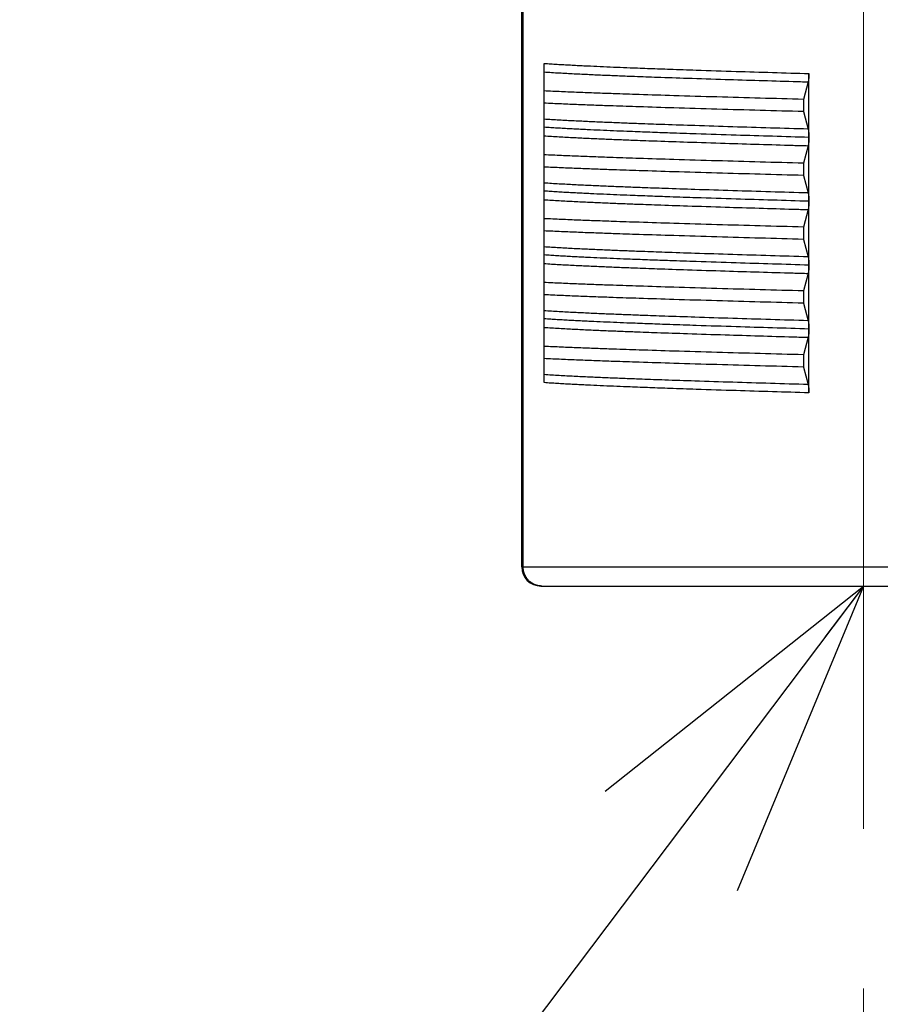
# Model space of a CAD drawing. Header units: millimetres. Extents: x 0 to 1076, y 0 to 742.
# Tile 97 of 124: x 279 to 293, y 422 to 438. Entities that reach past the tile are written whole.
import ezdxf

# ---------------------------------------------------------------- set-up
doc = ezdxf.new("R2010")
doc.units = ezdxf.units.MM
doc.header["$LTSCALE"] = 0.454724
doc.linetypes.add('CENTER', pattern=[50.8, 31.75, -6.35, 6.35, -6.35])
doc.layers.add('NoLayerName_001', color=7, linetype='Continuous')
doc.layers.add('NoLayerName_003', color=7, linetype='Continuous')
doc.styles.get("Standard").update_dxf_attribs({"font": 'txt', "bigfont": 'extfont2'})
doc.dimstyles.get("Standard").update_dxf_attribs({"dimtxt": 2.5, "dimasz": 2.5, "dimexe": 1, "dimexo": 1, "dimtad": 1, "dimdec": 3, "dimzin": 0, "dimdsep": 46, "dimtxsty": 'Standard', "dimcen": 2.5, "dimadec": 3, "dimazin": 0, "dimtfac": 0.75, "dimtdec": 3, "dimtmove": 0, "dimatfit": 3, "dimfxl": 1, "dimarcsym": 0})

# ---------------------------------------------------------------- blocks, each defined once
blk = doc.blocks.new('_OPEN30')
at = {"color": 0, "linetype": 'ByBlock', "lineweight": -2}
for p, q in [((-1, 0.267949), (0, 0)), ((0, 0), (-1, -0.267949)), ((0, 0), (-1, 0))]:
    blk.add_line(p, q, dxfattribs=at)
blk = doc.blocks.new('*D139')
at = {"layer": 'Defpoints', "color": 0}
for p in [(292.5, 425), (487.5, 422.9), (292.5, 325)]:
    blk.add_point(p, dxfattribs=at)
at = {"layer": 'NoLayerName_001', "color": 0, "linetype": 'Continuous', "lineweight": 13}
for p, q in [((292.5, 422.5), (292.5, 322.5)), ((487.5, 420.4), (487.5, 322.5)), ((483.75, 325), (296.25, 325))]:
    blk.add_line(p, q, dxfattribs=at)
at = {"layer": 'NoLayerName_001', "color": 0, "lineweight": 13, "xscale": 3.75, "yscale": 3.75, "zscale": 3.75, "rotation": 180}
blk.add_blockref('_OPEN30', (292.5, 325), dxfattribs=at)
at = {"layer": 'NoLayerName_001', "color": 0, "lineweight": 13, "xscale": 3.75, "yscale": 3.75, "zscale": 3.75}
blk.add_blockref('_OPEN30', (487.5, 325), dxfattribs=at)
at = {"layer": 'NoLayerName_001', "color": 0, "lineweight": 13, "insert": (390, 331.967), "char_height": 8.75, "attachment_point": 5}
blk.add_mtext('\\W0.8000;195', dxfattribs=at)

msp = doc.modelspace()

# ---------------------------------------------------------------- linework, layer by layer
at = {"layer": 'NoLayerName_001', "color": 60, "linetype": 'Continuous', "lineweight": 25}
for p, q in [((287.15, 429.1), (287.15, 439.7114)), ((287.1725, 429.1), (287.1725, 439.7163)), ((287.5, 431.9848), (287.5, 436.9849)), ((291.6474, 435.8264), (291.6474, 436.8251)), ((291.6357, 436.6951), (291.5614, 436.4209)), ((291.5614, 436.4209), (291.5614, 436.2291)), ((291.5614, 436.2291), (291.6357, 435.9549)), ((291.6474, 433.8258), (291.6474, 435.8236)), ((291.6357, 435.6951), (291.5614, 435.4209)), ((291.5614, 435.4209), (291.5614, 435.2291)), ((291.5614, 435.2291), (291.6357, 434.9549)), ((291.6357, 434.6951), (291.5614, 434.4209)), ((291.5614, 434.4209), (291.5614, 434.2291)), ((291.5614, 434.2291), (291.6357, 433.9549)), ((291.6474, 432.8264), (291.6474, 433.8236)), ((291.6357, 433.6951), (291.5614, 433.4209)), ((291.5614, 433.4209), (291.5614, 433.2291)), ((291.5614, 433.2291), (291.6357, 432.9549)), ((291.6474, 431.8249), (291.6474, 432.8251)), ((291.6357, 432.6951), (291.5614, 432.4209)), ((291.5614, 432.4209), (291.5614, 432.2291)), ((291.5614, 432.2291), (291.6357, 431.9549)), ((287.15, 429.1), (297.85, 429.1)), ((287.45, 428.8), (297.55, 428.8))]:
    msp.add_line(p, q, dxfattribs=at)
msp.add_arc((287.45, 429.1), 0.3, 180, 270, dxfattribs=at)
for points, knots in [([(287.5, 436.9849), (287.5345, 436.9825), (287.6035, 436.9775), (287.7071, 436.971), (287.8107, 436.9649), (287.9143, 436.9591), (288.0179, 436.9537), (288.1215, 436.9485), (288.2597, 436.9419), (288.4325, 436.934), (288.6398, 436.9252), (288.8818, 436.9155), (289.1583, 436.905), (289.504, 436.8926), (289.9534, 436.8772), (290.6794, 436.8539), (291.2671, 436.8366), (291.6474, 436.8251)], [0, 0, 0, 0, 0.1037677, 0.2075367, 0.3113064, 0.4150752, 0.5188433, 0.6226112, 0.726379, 0.9339147, 1.1414508, 1.3489866, 1.6602901, 1.9715935, 2.3866651, 3.0092729, 4.1507186, 4.1507186, 4.1507186, 4.1507186]), ([(287.5, 436.8501), (287.5393, 436.8476), (287.618, 436.8424), (287.736, 436.8355), (287.8541, 436.829), (287.9722, 436.8229), (288.0903, 436.8171), (288.2478, 436.8098), (288.4447, 436.8011), (288.681, 436.7914), (288.9567, 436.7807), (289.3112, 436.7679), (289.784, 436.7517), (290.4931, 436.729), (291.1235, 436.71), (291.5569, 436.6974), (291.6357, 436.6951)], [0, 0, 0, 0, 0.1182503, 0.2365017, 0.3547535, 0.4730044, 0.5912548, 0.7095052, 0.9460057, 1.1825068, 1.4190089, 1.7737624, 2.2467645, 2.8380158, 3.9022688, 4.1387695, 4.1387695, 4.1387695, 4.1387695]), ([(291.6474, 436.8251), (291.6474, 436.8233), (291.6474, 436.8198), (291.6474, 436.8146), (291.6473, 436.8094), (291.6472, 436.8041), (291.6471, 436.7989), (291.6469, 436.7937), (291.6468, 436.7884), (291.6465, 436.7832), (291.6463, 436.778), (291.646, 436.7728), (291.6457, 436.7675), (291.6453, 436.7623), (291.6449, 436.7571), (291.6445, 436.7519), (291.644, 436.7467), (291.6435, 436.7415), (291.6429, 436.7363), (291.6423, 436.7311), (291.6416, 436.7259), (291.6408, 436.7207), (291.64, 436.7156), (291.6391, 436.7104), (291.6381, 436.7053), (291.637, 436.7002), (291.6361, 436.6968), (291.6357, 436.6951)], [0, 0, 0, 0, 0.00522949, 0.0104598, 0.01569073, 0.02092209, 0.02615371, 0.03138544, 0.03661716, 0.04184875, 0.04708011, 0.05231118, 0.0575419, 0.06277224, 0.06800219, 0.07323178, 0.07846104, 0.08369005, 0.08891902, 0.09414828, 0.09937832, 0.10460979, 0.1098433, 0.11507733, 0.12030968, 0.12553963, 0.13076821, 0.13076821, 0.13076821, 0.13076821]), ([(291.5614, 436.4209), (291.1101, 436.4333), (290.433, 436.4514), (289.5755, 436.4767), (289.034, 436.4937), (288.6279, 436.5074), (288.312, 436.5187), (288.0864, 436.5273), (287.906, 436.5346), (287.7706, 436.5403), (287.6353, 436.5462), (287.5451, 436.5505), (287.5, 436.5526)], [0, 0, 0, 0, 1.3545283, 2.0317928, 2.5736038, 2.9799623, 3.2508691, 3.5217771, 3.6572309, 3.7926843, 3.9281372, 4.0635899, 4.0635899, 4.0635899, 4.0635899]), ([(291.5614, 436.2291), (291.1101, 436.2416), (290.433, 436.2597), (289.5755, 436.285), (289.034, 436.302), (288.6279, 436.3157), (288.312, 436.327), (288.0864, 436.3356), (287.906, 436.3429), (287.7706, 436.3486), (287.6353, 436.3545), (287.5451, 436.3588), (287.5, 436.3609)], [0, 0, 0, 0, 1.3545283, 2.0317928, 2.5736038, 2.9799623, 3.2508691, 3.5217771, 3.6572309, 3.7926843, 3.9281372, 4.0635899, 4.0635899, 4.0635899, 4.0635899]), ([(291.6357, 435.9549), (291.2417, 435.9667), (290.6507, 435.9838), (289.9022, 436.0077), (289.4294, 436.0236), (289.0749, 436.0362), (288.7992, 436.0466), (288.5629, 436.056), (288.366, 436.0644), (288.2084, 436.0714), (288.0903, 436.077), (287.9722, 436.0827), (287.8541, 436.0888), (287.736, 436.0953), (287.618, 436.1022), (287.5393, 436.1074), (287.5, 436.11)], [0, 0, 0, 0, 1.1825035, 1.7737548, 2.2467565, 2.6015094, 2.8380118, 3.0745135, 3.3110142, 3.4292644, 3.5475148, 3.6657653, 3.7840162, 3.9022679, 4.0205193, 4.1387697, 4.1387697, 4.1387697, 4.1387697]), ([(291.6474, 435.8249), (291.2671, 435.8365), (290.6794, 435.8538), (289.9534, 435.8771), (289.504, 435.8924), (289.1583, 435.9049), (288.8818, 435.9154), (288.6398, 435.9251), (288.4325, 435.9339), (288.2597, 435.9418), (288.1215, 435.9484), (288.0179, 435.9536), (287.9143, 435.959), (287.8107, 435.9648), (287.7071, 435.9709), (287.6035, 435.9774), (287.5345, 435.9824), (287.5, 435.9848)], [0, 0, 0, 0, 1.1414457, 1.7640535, 2.1791251, 2.4904285, 2.801732, 3.0092678, 3.2168038, 3.4243396, 3.5281074, 3.6318753, 3.7356433, 3.8394122, 3.9431819, 4.0469508, 4.1507186, 4.1507186, 4.1507186, 4.1507186]), ([(291.6357, 435.9549), (291.6361, 435.9532), (291.637, 435.9499), (291.6381, 435.9448), (291.6391, 435.9398), (291.64, 435.9347), (291.6408, 435.9296), (291.6415, 435.9244), (291.6422, 435.9193), (291.6428, 435.9142), (291.6434, 435.909), (291.6439, 435.9039), (291.6444, 435.8987), (291.6448, 435.8936), (291.6453, 435.8884), (291.6456, 435.8833), (291.6459, 435.8781), (291.6462, 435.873), (291.6465, 435.8678), (291.6467, 435.8626), (291.6469, 435.8575), (291.6471, 435.8523), (291.6472, 435.8471), (291.6473, 435.8419), (291.6474, 435.8368), (291.6474, 435.8316), (291.6474, 435.8282), (291.6474, 435.8264)], [0, 0, 0, 0, 0.00516935, 0.01034004, 0.01551305, 0.02068767, 0.02586175, 0.03103383, 0.03620453, 0.04137449, 0.04654422, 0.05171403, 0.05688414, 0.06205461, 0.06722547, 0.07239669, 0.07756828, 0.08274018, 0.08791234, 0.09308468, 0.09825711, 0.10342953, 0.10860181, 0.11377382, 0.11894539, 0.12411637, 0.12928658, 0.12928658, 0.12928658, 0.12928658]), ([(287.5, 435.8501), (287.5393, 435.8476), (287.618, 435.8424), (287.736, 435.8355), (287.8541, 435.829), (287.9722, 435.8229), (288.0903, 435.8171), (288.2478, 435.8098), (288.4447, 435.8011), (288.681, 435.7914), (288.9567, 435.7807), (289.3112, 435.7679), (289.784, 435.7517), (290.4931, 435.729), (291.1235, 435.71), (291.5569, 435.6974), (291.6357, 435.6951)], [0, 0, 0, 0, 0.1182503, 0.2365017, 0.3547535, 0.4730044, 0.5912549, 0.7095052, 0.9460057, 1.1825068, 1.4190089, 1.7737624, 2.2467645, 2.8380158, 3.9022688, 4.1387696, 4.1387696, 4.1387696, 4.1387696]), ([(291.6474, 435.8236), (291.6474, 435.8219), (291.6474, 435.8184), (291.6474, 435.8132), (291.6473, 435.8081), (291.6472, 435.8029), (291.6471, 435.7977), (291.6469, 435.7925), (291.6467, 435.7874), (291.6465, 435.7822), (291.6462, 435.777), (291.6459, 435.7719), (291.6456, 435.7667), (291.6453, 435.7616), (291.6448, 435.7564), (291.6444, 435.7513), (291.6439, 435.7461), (291.6434, 435.741), (291.6428, 435.7358), (291.6422, 435.7307), (291.6415, 435.7256), (291.6408, 435.7204), (291.64, 435.7153), (291.6391, 435.7102), (291.6381, 435.7052), (291.637, 435.7001), (291.6361, 435.6968), (291.6357, 435.6951)], [0, 0, 0, 0, 0.00517037, 0.01034152, 0.01551327, 0.02068544, 0.02585789, 0.03103048, 0.03620308, 0.04137558, 0.04654789, 0.05171995, 0.05689169, 0.06206307, 0.06723408, 0.0724047, 0.07757497, 0.08274495, 0.08791484, 0.09308498, 0.09825584, 0.10342809, 0.10860235, 0.11377713, 0.11895031, 0.12412116, 0.12929068, 0.12929068, 0.12929068, 0.12929068]), ([(291.5614, 435.4209), (291.1101, 435.4333), (290.433, 435.4514), (289.5755, 435.4767), (289.034, 435.4937), (288.6279, 435.5074), (288.312, 435.5187), (288.0864, 435.5273), (287.906, 435.5346), (287.7706, 435.5403), (287.6353, 435.5462), (287.5451, 435.5505), (287.5, 435.5526)], [0, 0, 0, 0, 1.3545283, 2.0317928, 2.5736038, 2.9799623, 3.2508691, 3.5217771, 3.6572309, 3.7926843, 3.9281372, 4.0635899, 4.0635899, 4.0635899, 4.0635899]), ([(291.5614, 435.2291), (291.1101, 435.2416), (290.433, 435.2597), (289.5755, 435.285), (289.034, 435.302), (288.6279, 435.3157), (288.312, 435.327), (288.0864, 435.3356), (287.906, 435.3429), (287.7706, 435.3486), (287.6353, 435.3545), (287.5451, 435.3588), (287.5, 435.3609)], [0, 0, 0, 0, 1.3545283, 2.0317928, 2.5736038, 2.9799623, 3.2508691, 3.5217771, 3.6572309, 3.7926843, 3.9281372, 4.0635899, 4.0635899, 4.0635899, 4.0635899]), ([(291.6357, 434.9549), (291.2417, 434.9667), (290.6507, 434.9838), (289.9022, 435.0077), (289.4294, 435.0236), (289.0749, 435.0362), (288.7992, 435.0466), (288.5629, 435.056), (288.366, 435.0644), (288.2084, 435.0714), (288.0903, 435.077), (287.9722, 435.0827), (287.8541, 435.0888), (287.736, 435.0953), (287.618, 435.1022), (287.5393, 435.1074), (287.5, 435.11)], [0, 0, 0, 0, 1.1825035, 1.7737548, 2.2467564, 2.6015094, 2.8380118, 3.0745134, 3.3110141, 3.4292644, 3.5475148, 3.6657653, 3.7840162, 3.9022679, 4.0205193, 4.1387696, 4.1387696, 4.1387696, 4.1387696]), ([(291.6474, 434.8249), (291.2671, 434.8365), (290.6794, 434.8538), (289.9534, 434.8771), (289.504, 434.8924), (289.1583, 434.9049), (288.8818, 434.9154), (288.6398, 434.9251), (288.4325, 434.9339), (288.2597, 434.9418), (288.1215, 434.9484), (288.0179, 434.9536), (287.9143, 434.959), (287.8107, 434.9648), (287.7071, 434.9709), (287.6035, 434.9774), (287.5345, 434.9824), (287.5, 434.9848)], [0, 0, 0, 0, 1.1414455, 1.7640531, 2.1791245, 2.4904279, 2.8017313, 3.0092671, 3.2168031, 3.4243388, 3.5281066, 3.6318744, 3.7356425, 3.8394113, 3.943181, 4.0469499, 4.1507176, 4.1507176, 4.1507176, 4.1507176]), ([(287.5, 434.8501), (287.5393, 434.8476), (287.618, 434.8424), (287.736, 434.8355), (287.8541, 434.829), (287.9722, 434.8229), (288.0903, 434.8171), (288.2478, 434.8098), (288.4447, 434.8011), (288.681, 434.7914), (288.9567, 434.7807), (289.3112, 434.7679), (289.784, 434.7517), (290.4931, 434.729), (291.1235, 434.71), (291.5569, 434.6974), (291.6357, 434.6951)], [0, 0, 0, 0, 0.1182503, 0.2365017, 0.3547534, 0.4730043, 0.5912547, 0.7095051, 0.9460055, 1.1825066, 1.4190087, 1.773762, 2.2467641, 2.8380153, 3.9022681, 4.1387688, 4.1387688, 4.1387688, 4.1387688]), ([(291.6357, 434.9549), (291.6361, 434.9532), (291.637, 434.9499), (291.6381, 434.9448), (291.6391, 434.9398), (291.64, 434.9347), (291.6408, 434.9295), (291.6415, 434.9244), (291.6422, 434.9193), (291.6428, 434.9141), (291.6434, 434.909), (291.6439, 434.9039), (291.6444, 434.8987), (291.6449, 434.8935), (291.6453, 434.8884), (291.6456, 434.8832), (291.646, 434.8781), (291.6462, 434.8729), (291.6465, 434.8677), (291.6467, 434.8625), (291.6469, 434.8574), (291.6471, 434.8522), (291.6472, 434.847), (291.6473, 434.8418), (291.6474, 434.8367), (291.6474, 434.8315), (291.6474, 434.828), (291.6474, 434.8263)], [0, 0, 0, 0, 0.0051738, 0.01034893, 0.0155264, 0.02070547, 0.02588402, 0.03106055, 0.0362357, 0.04141012, 0.04658429, 0.05175856, 0.05693311, 0.06210802, 0.06728331, 0.07245897, 0.077635, 0.08281134, 0.08798794, 0.09316473, 0.09834162, 0.10351849, 0.10869522, 0.11387168, 0.11904771, 0.12422315, 0.1293978, 0.1293978, 0.1293978, 0.1293978]), ([(291.6474, 434.8256), (291.6474, 434.8239), (291.6474, 434.8204), (291.6474, 434.8151), (291.6473, 434.8099), (291.6472, 434.8046), (291.6471, 434.7994), (291.6469, 434.7941), (291.6468, 434.7889), (291.6465, 434.7836), (291.6463, 434.7784), (291.646, 434.7731), (291.6457, 434.7679), (291.6453, 434.7626), (291.6449, 434.7574), (291.6445, 434.7521), (291.644, 434.7469), (291.6435, 434.7417), (291.6429, 434.7365), (291.6423, 434.7312), (291.6416, 434.726), (291.6409, 434.7208), (291.64, 434.7156), (291.6392, 434.7105), (291.6381, 434.7053), (291.637, 434.7002), (291.6361, 434.6968), (291.6357, 434.6951)], [0, 0, 0, 0, 0.00525338, 0.01050759, 0.01576242, 0.02101768, 0.0262732, 0.03152883, 0.03678442, 0.04203987, 0.04729507, 0.05254997, 0.0578045, 0.06305865, 0.06831241, 0.07356581, 0.0788189, 0.08407176, 0.0893246, 0.09457775, 0.09983169, 0.10508708, 0.11034452, 0.11560246, 0.12085872, 0.12611254, 0.13136498, 0.13136498, 0.13136498, 0.13136498]), ([(291.5614, 434.4209), (291.1101, 434.4333), (290.433, 434.4514), (289.5755, 434.4767), (289.034, 434.4937), (288.6279, 434.5074), (288.312, 434.5187), (288.0864, 434.5273), (287.906, 434.5346), (287.7706, 434.5403), (287.6353, 434.5462), (287.5451, 434.5505), (287.5, 434.5526)], [0, 0, 0, 0, 1.3545283, 2.0317928, 2.5736038, 2.9799623, 3.2508691, 3.5217771, 3.6572309, 3.7926843, 3.9281372, 4.0635899, 4.0635899, 4.0635899, 4.0635899]), ([(291.5614, 434.2291), (291.1101, 434.2416), (290.433, 434.2597), (289.5755, 434.285), (289.034, 434.302), (288.6279, 434.3157), (288.312, 434.327), (288.0864, 434.3356), (287.906, 434.3429), (287.7706, 434.3486), (287.6353, 434.3545), (287.5451, 434.3588), (287.5, 434.3609)], [0, 0, 0, 0, 1.3545283, 2.0317928, 2.5736038, 2.9799623, 3.2508691, 3.5217771, 3.6572309, 3.7926843, 3.9281372, 4.0635899, 4.0635899, 4.0635899, 4.0635899]), ([(291.6357, 433.9549), (291.2417, 433.9667), (290.6507, 433.9838), (289.9022, 434.0077), (289.4294, 434.0236), (289.0749, 434.0362), (288.7992, 434.0466), (288.5629, 434.056), (288.366, 434.0644), (288.2084, 434.0714), (288.0903, 434.077), (287.9722, 434.0827), (287.8541, 434.0888), (287.736, 434.0953), (287.618, 434.1022), (287.5393, 434.1074), (287.5, 434.11)], [0, 0, 0, 0, 1.1825033, 1.7737545, 2.2467561, 2.6015091, 2.8380114, 3.074513, 3.3110137, 3.429264, 3.5475143, 3.6657648, 3.7840157, 3.9022674, 4.0205188, 4.1387691, 4.1387691, 4.1387691, 4.1387691]), ([(291.6474, 433.8249), (291.2671, 433.8365), (290.6794, 433.8538), (289.9534, 433.8771), (289.504, 433.8924), (289.1583, 433.9049), (288.8818, 433.9154), (288.6398, 433.9251), (288.4325, 433.9339), (288.2597, 433.9418), (288.1215, 433.9484), (288.0179, 433.9536), (287.9143, 433.959), (287.8107, 433.9648), (287.7071, 433.9709), (287.6035, 433.9774), (287.5345, 433.9824), (287.5, 433.9848)], [0, 0, 0, 0, 1.1414457, 1.7640535, 2.1791251, 2.4904285, 2.801732, 3.0092678, 3.2168038, 3.4243396, 3.5281074, 3.6318753, 3.7356433, 3.8394122, 3.9431819, 4.0469509, 4.1507186, 4.1507186, 4.1507186, 4.1507186]), ([(291.6357, 433.9549), (291.6361, 433.9532), (291.637, 433.9499), (291.6381, 433.9448), (291.6391, 433.9397), (291.64, 433.9346), (291.6408, 433.9294), (291.6416, 433.9243), (291.6422, 433.9191), (291.6429, 433.914), (291.6434, 433.9088), (291.644, 433.9036), (291.6444, 433.8985), (291.6449, 433.8933), (291.6453, 433.8881), (291.6456, 433.8829), (291.646, 433.8777), (291.6463, 433.8725), (291.6465, 433.8673), (291.6467, 433.8622), (291.6469, 433.857), (291.6471, 433.8518), (291.6472, 433.8466), (291.6473, 433.8414), (291.6474, 433.8362), (291.6474, 433.831), (291.6474, 433.8275), (291.6474, 433.8258)], [0, 0, 0, 0, 0.00519633, 0.010394, 0.01559404, 0.0207957, 0.02599684, 0.03119595, 0.03639367, 0.04159064, 0.04678735, 0.05198413, 0.05718118, 0.06237858, 0.06757635, 0.0727745, 0.07797302, 0.08317187, 0.08837099, 0.09357031, 0.09876974, 0.10396917, 0.10916847, 0.1143675, 0.1195661, 0.1247641, 0.1299613, 0.1299613, 0.1299613, 0.1299613]), ([(287.5, 433.8501), (287.5393, 433.8476), (287.618, 433.8424), (287.736, 433.8355), (287.8541, 433.829), (287.9722, 433.8229), (288.0903, 433.8171), (288.2478, 433.8098), (288.4447, 433.8011), (288.681, 433.7914), (288.9567, 433.7807), (289.3112, 433.7679), (289.784, 433.7517), (290.4931, 433.729), (291.1235, 433.71), (291.5569, 433.6974), (291.6357, 433.6951)], [0, 0, 0, 0, 0.1182503, 0.2365017, 0.3547535, 0.4730044, 0.5912548, 0.7095052, 0.9460057, 1.1825068, 1.4190089, 1.7737624, 2.2467645, 2.8380157, 3.9022688, 4.1387695, 4.1387695, 4.1387695, 4.1387695]), ([(291.6474, 433.8236), (291.6474, 433.8219), (291.6474, 433.8184), (291.6474, 433.8132), (291.6473, 433.8081), (291.6472, 433.8029), (291.6471, 433.7977), (291.6469, 433.7925), (291.6467, 433.7874), (291.6465, 433.7822), (291.6462, 433.777), (291.6459, 433.7719), (291.6456, 433.7667), (291.6453, 433.7616), (291.6448, 433.7564), (291.6444, 433.7513), (291.6439, 433.7461), (291.6434, 433.741), (291.6428, 433.7358), (291.6422, 433.7307), (291.6415, 433.7256), (291.6408, 433.7204), (291.64, 433.7153), (291.6391, 433.7102), (291.6381, 433.7052), (291.637, 433.7001), (291.6361, 433.6968), (291.6357, 433.6951)], [0, 0, 0, 0, 0.00517038, 0.01034154, 0.01551329, 0.02068548, 0.02585793, 0.03103053, 0.03620313, 0.04137564, 0.04654797, 0.05172003, 0.05689178, 0.06206317, 0.06723418, 0.07240482, 0.07757509, 0.08274508, 0.08791498, 0.09308513, 0.098256, 0.10342826, 0.10860253, 0.11377731, 0.1189505, 0.12412137, 0.12929089, 0.12929089, 0.12929089, 0.12929089]), ([(291.5614, 433.4209), (291.1101, 433.4333), (290.433, 433.4514), (289.5755, 433.4767), (289.034, 433.4937), (288.6279, 433.5074), (288.312, 433.5187), (288.0864, 433.5273), (287.906, 433.5346), (287.7706, 433.5403), (287.6353, 433.5462), (287.5451, 433.5505), (287.5, 433.5526)], [0, 0, 0, 0, 1.3545283, 2.0317928, 2.5736038, 2.9799623, 3.2508691, 3.5217771, 3.6572309, 3.7926843, 3.9281372, 4.0635899, 4.0635899, 4.0635899, 4.0635899]), ([(291.5614, 433.2291), (291.1101, 433.2416), (290.433, 433.2597), (289.5755, 433.285), (289.034, 433.302), (288.6279, 433.3157), (288.312, 433.327), (288.0864, 433.3356), (287.906, 433.3429), (287.7706, 433.3486), (287.6353, 433.3545), (287.5451, 433.3588), (287.5, 433.3609)], [0, 0, 0, 0, 1.3545283, 2.0317928, 2.5736038, 2.9799623, 3.2508691, 3.5217771, 3.6572309, 3.7926843, 3.9281372, 4.0635899, 4.0635899, 4.0635899, 4.0635899]), ([(291.6357, 432.9549), (291.2417, 432.9667), (290.6507, 432.9838), (289.9022, 433.0077), (289.4294, 433.0236), (289.0749, 433.0362), (288.7992, 433.0466), (288.5629, 433.056), (288.366, 433.0644), (288.2084, 433.0714), (288.0903, 433.077), (287.9722, 433.0827), (287.8541, 433.0888), (287.736, 433.0953), (287.618, 433.1022), (287.5393, 433.1074), (287.5, 433.11)], [0, 0, 0, 0, 1.1825035, 1.7737548, 2.2467565, 2.6015094, 2.8380118, 3.0745135, 3.3110142, 3.4292644, 3.5475148, 3.6657653, 3.7840162, 3.9022679, 4.0205193, 4.1387697, 4.1387697, 4.1387697, 4.1387697]), ([(291.6474, 432.8249), (291.2671, 432.8365), (290.6794, 432.8538), (289.9534, 432.8771), (289.504, 432.8924), (289.1583, 432.9049), (288.8818, 432.9154), (288.6398, 432.9251), (288.4325, 432.9339), (288.2597, 432.9418), (288.1215, 432.9484), (288.0179, 432.9536), (287.9143, 432.959), (287.8107, 432.9648), (287.7071, 432.9709), (287.6035, 432.9774), (287.5345, 432.9824), (287.5, 432.9848)], [0, 0, 0, 0, 1.1414454, 1.764053, 2.1791245, 2.4904278, 2.8017312, 3.009267, 3.216803, 3.4243387, 3.5281065, 3.6318743, 3.7356424, 3.8394112, 3.9431809, 4.0469498, 4.1507175, 4.1507175, 4.1507175, 4.1507175]), ([(291.6357, 432.9549), (291.6361, 432.9532), (291.637, 432.9499), (291.6381, 432.9448), (291.6391, 432.9398), (291.64, 432.9347), (291.6408, 432.9296), (291.6415, 432.9244), (291.6422, 432.9193), (291.6428, 432.9142), (291.6434, 432.909), (291.6439, 432.9039), (291.6444, 432.8987), (291.6448, 432.8936), (291.6453, 432.8884), (291.6456, 432.8833), (291.6459, 432.8781), (291.6462, 432.873), (291.6465, 432.8678), (291.6467, 432.8626), (291.6469, 432.8574), (291.6471, 432.8523), (291.6472, 432.8471), (291.6473, 432.8419), (291.6474, 432.8368), (291.6474, 432.8316), (291.6474, 432.8281), (291.6474, 432.8264)], [0, 0, 0, 0, 0.00516956, 0.01034045, 0.01551367, 0.02068849, 0.02586279, 0.03103507, 0.03620597, 0.04137615, 0.04654608, 0.0517161, 0.05688642, 0.06205709, 0.06722815, 0.07239959, 0.07757138, 0.08274348, 0.08791585, 0.09308839, 0.09826103, 0.10343366, 0.10860615, 0.11377836, 0.11895014, 0.12412133, 0.12929174, 0.12929174, 0.12929174, 0.12929174]), ([(287.5, 432.8501), (287.5393, 432.8476), (287.618, 432.8424), (287.736, 432.8355), (287.8541, 432.829), (287.9722, 432.8229), (288.0903, 432.8171), (288.2478, 432.8098), (288.4447, 432.8011), (288.681, 432.7914), (288.9567, 432.7807), (289.3112, 432.7679), (289.784, 432.7517), (290.4931, 432.729), (291.1235, 432.71), (291.5569, 432.6974), (291.6357, 432.6951)], [0, 0, 0, 0, 0.1182503, 0.2365017, 0.3547535, 0.4730044, 0.5912548, 0.7095052, 0.9460057, 1.1825068, 1.4190089, 1.7737624, 2.2467645, 2.8380158, 3.9022688, 4.1387696, 4.1387696, 4.1387696, 4.1387696]), ([(291.6474, 432.8251), (291.6474, 432.8233), (291.6474, 432.8198), (291.6474, 432.8146), (291.6473, 432.8094), (291.6472, 432.8041), (291.6471, 432.7989), (291.6469, 432.7937), (291.6468, 432.7884), (291.6465, 432.7832), (291.6463, 432.778), (291.646, 432.7728), (291.6457, 432.7675), (291.6453, 432.7623), (291.6449, 432.7571), (291.6445, 432.7519), (291.644, 432.7467), (291.6435, 432.7415), (291.6429, 432.7363), (291.6423, 432.7311), (291.6416, 432.7259), (291.6408, 432.7207), (291.64, 432.7156), (291.6391, 432.7104), (291.6381, 432.7053), (291.637, 432.7001), (291.6361, 432.6968), (291.6357, 432.6951)], [0, 0, 0, 0, 0.00523038, 0.01046157, 0.01569338, 0.02092561, 0.02615811, 0.03139073, 0.03662332, 0.04185578, 0.04708802, 0.05231996, 0.05755155, 0.06278276, 0.06801359, 0.07324406, 0.07847419, 0.08370409, 0.08893395, 0.09416409, 0.09939501, 0.10462736, 0.10986174, 0.11509664, 0.12032987, 0.1255607, 0.13079016, 0.13079016, 0.13079016, 0.13079016]), ([(291.5614, 432.4209), (291.1101, 432.4333), (290.433, 432.4514), (289.5755, 432.4767), (289.034, 432.4937), (288.6279, 432.5074), (288.312, 432.5187), (288.0864, 432.5273), (287.906, 432.5346), (287.7706, 432.5403), (287.6353, 432.5462), (287.5451, 432.5505), (287.5, 432.5526)], [0, 0, 0, 0, 1.3545283, 2.0317928, 2.5736038, 2.9799623, 3.2508691, 3.5217771, 3.6572309, 3.7926843, 3.9281372, 4.0635899, 4.0635899, 4.0635899, 4.0635899]), ([(291.5614, 432.2291), (291.1101, 432.2416), (290.433, 432.2597), (289.5755, 432.285), (289.034, 432.302), (288.6279, 432.3157), (288.312, 432.327), (288.0864, 432.3356), (287.906, 432.3429), (287.7706, 432.3486), (287.6353, 432.3545), (287.5451, 432.3588), (287.5, 432.3609)], [0, 0, 0, 0, 1.3545283, 2.0317928, 2.5736038, 2.9799623, 3.2508691, 3.5217771, 3.6572309, 3.7926843, 3.9281372, 4.0635899, 4.0635899, 4.0635899, 4.0635899]), ([(291.6357, 431.9549), (291.2417, 431.9667), (290.6507, 431.9838), (289.9022, 432.0077), (289.4294, 432.0236), (289.0749, 432.0362), (288.7992, 432.0466), (288.5629, 432.056), (288.366, 432.0644), (288.2084, 432.0714), (288.0903, 432.077), (287.9722, 432.0827), (287.8541, 432.0888), (287.736, 432.0953), (287.618, 432.1022), (287.5393, 432.1074), (287.5, 432.11)], [0, 0, 0, 0, 1.1825034, 1.7737547, 2.2467563, 2.6015093, 2.8380117, 3.0745133, 3.311014, 3.4292642, 3.5475146, 3.6657651, 3.784016, 3.9022677, 4.0205191, 4.1387694, 4.1387694, 4.1387694, 4.1387694]), ([(291.6474, 431.8249), (291.2671, 431.8365), (290.6794, 431.8538), (289.9534, 431.8771), (289.504, 431.8924), (289.1583, 431.9049), (288.8818, 431.9154), (288.6398, 431.9251), (288.4325, 431.9339), (288.2597, 431.9418), (288.1215, 431.9484), (288.0179, 431.9536), (287.9143, 431.959), (287.8107, 431.9648), (287.7071, 431.9709), (287.6035, 431.9774), (287.5345, 431.9824), (287.5, 431.9848)], [0, 0, 0, 0, 1.1414461, 1.7640541, 2.1791258, 2.4904294, 2.801733, 3.0092689, 3.216805, 3.4243408, 3.5281087, 3.6318766, 3.7356447, 3.8394135, 3.9431833, 4.0469523, 4.1507201, 4.1507201, 4.1507201, 4.1507201]), ([(291.6357, 431.9549), (291.6361, 431.9532), (291.637, 431.9499), (291.6381, 431.9447), (291.6391, 431.9396), (291.64, 431.9344), (291.6408, 431.9293), (291.6416, 431.9241), (291.6423, 431.9189), (291.6429, 431.9137), (291.6435, 431.9085), (291.644, 431.9033), (291.6445, 431.8981), (291.6449, 431.8929), (291.6453, 431.8877), (291.6457, 431.8825), (291.646, 431.8772), (291.6463, 431.872), (291.6465, 431.8668), (291.6468, 431.8616), (291.6469, 431.8563), (291.6471, 431.8511), (291.6472, 431.8459), (291.6473, 431.8406), (291.6474, 431.8354), (291.6474, 431.8302), (291.6474, 431.8267), (291.6474, 431.8249)], [0, 0, 0, 0, 0.00522947, 0.0104603, 0.01569353, 0.02092843, 0.02616281, 0.03139515, 0.03662607, 0.04185621, 0.04708606, 0.05231597, 0.05754611, 0.06277659, 0.06800743, 0.07323866, 0.07847026, 0.08370221, 0.08893445, 0.09416692, 0.09939952, 0.10463213, 0.10986463, 0.11509687, 0.12032867, 0.12555986, 0.13079024, 0.13079024, 0.13079024, 0.13079024]), ([(287.4657, 428.8), (287.4606, 428.8001), (287.4503, 428.8002), (287.4348, 428.8016), (287.4194, 428.8037), (287.4042, 428.8066), (287.389, 428.8103), (287.3741, 428.8149), (287.3595, 428.8202), (287.3452, 428.8263), (287.3313, 428.8332), (287.3177, 428.8409), (287.3046, 428.8492), (287.292, 428.8582), (287.2798, 428.8679), (287.2682, 428.8781), (287.2571, 428.889), (287.2466, 428.9005), (287.2367, 428.9124), (287.2275, 428.9249), (287.2189, 428.9379), (287.2109, 428.9512), (287.2037, 428.965), (287.1972, 428.9791), (287.1914, 428.9935), (287.1864, 429.0083), (287.1821, 429.0232), (287.1786, 429.0384), (287.1759, 429.0537), (287.1739, 429.0691), (287.1727, 429.0845), (287.1726, 429.0949), (287.1725, 429.1)], [0, 0, 0, 0, 0.01545289, 0.03094639, 0.04647247, 0.06202214, 0.07758597, 0.09315467, 0.10871958, 0.12427363, 0.13981684, 0.15535302, 0.17088461, 0.1864129, 0.20193838, 0.21746108, 0.23298094, 0.24849883, 0.26401735, 0.27953848, 0.29506352, 0.31059334, 0.32612877, 0.34167083, 0.35722092, 0.37277745, 0.388335, 0.40388681, 0.41942531, 0.43494255, 0.45043054, 0.46588178, 0.46588178, 0.46588178, 0.46588178])]:
    msp.add_open_spline(points, degree=3, knots=knots, dxfattribs=at)
at = {"layer": 'NoLayerName_003', "color": 4, "linetype": 'CENTER', "lineweight": 13}
msp.add_line((292.5, 425), (292.5, 447.55), dxfattribs=at)

# ---------------------------------------------------------------- dimensions: what is measured, and where the dimension line sits
at = {"layer": 'NoLayerName_001', "color": 3, "linetype": 'Continuous', "lineweight": 13}
dim = msp.add_linear_dim(base=(292.5, 325), p1=(487.5, 422.9), p2=(292.5, 425), angle=180, text='\\W0.8000;<>', dimstyle='Standard', override={"dimtxt": 8.75, "dimasz": 3.75, "dimexe": 2.5, "dimexo": 2.5, "dimgap": 2.5, "dimzin": 8, "dimblk": 'OPEN30', "dimclrd": 0, "dimclre": 0, "dimclrt": 0, "dimtp": 0, "dimtm": 0, "dimlwd": 13, "dimlwe": 13}, dxfattribs=at)
dim.commit()
dim.dimension.update_dxf_attribs({"geometry": '*D139', "text_midpoint": (390, 325), "dimtype": 160})

# ---------------------------------------------------------------- leaders
at = {"layer": 'NoLayerName_001', "color": 3, "linetype": 'Continuous', "lineweight": 13, "annotation_type": 0, "has_hookline": 1, "hookline_direction": 1, "text_width": 66.7542}
msp.add_leader([(292.5, 428.8), (267.5, 395.625), (262.5, 395.625)], dimstyle='Standard', override={"dimtxt": 8.75, "dimasz": 5, "dimldrblk": 'OPEN30'}, dxfattribs=at)

doc.saveas('drawing.dxf')
